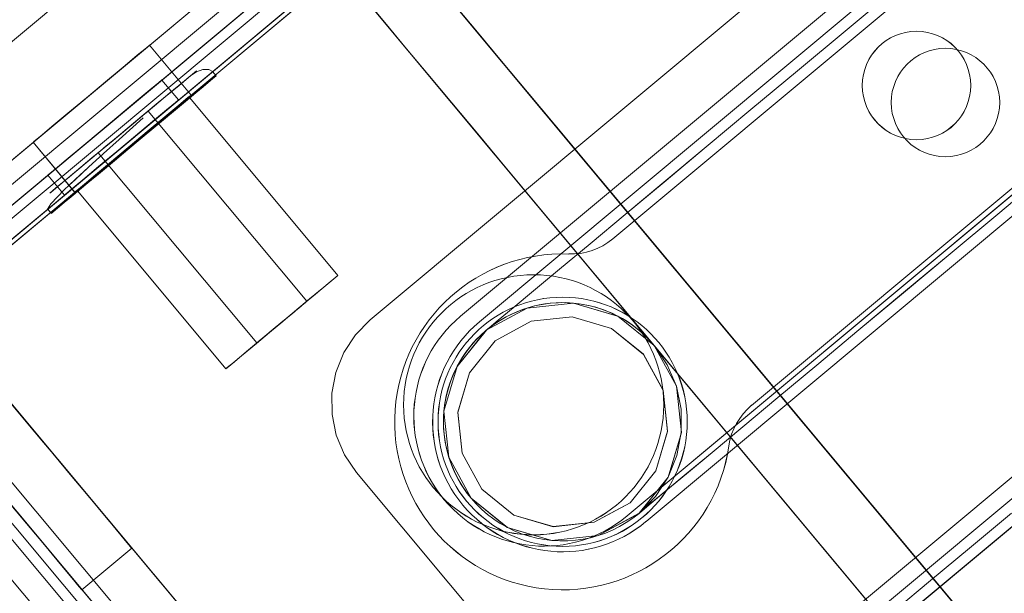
# Model space of a CAD drawing. Header units: millimetres. Extents: x -125266 to 274256, y -711690 to -301689.
# Tile 98 of 256: x -53608 to -53563, y -360729 to -360702. Entities that reach past the tile are written whole.
import ezdxf

# ---------------------------------------------------------------- set-up
doc = ezdxf.new("R2010")
doc.units = ezdxf.units.MM
for name, color, linetype, lineweight in [('AD Wall', 8, 'Continuous', 15), ('ARCH', 7, 'Continuous', 0), ('Equipment', 8, 'Continuous', 0), ('Legend', 5, 'Continuous', 0), ('MEPTEK-TEXT1', 7, 'Continuous', 30)]:
    doc.layers.add(name, color=color, linetype=linetype, lineweight=lineweight)
doc.layers.add('Light Equipment', color=8, linetype='Continuous')
doc.styles.get("Standard").update_dxf_attribs({"font": 'ARIALN.TTF'})
pattern_1 = [(22.867872, (419150.544, -703283.92), (-30.845707, 73.1364), [])]

# ---------------------------------------------------------------- blocks, each defined once
blk = doc.blocks.new('A$Cf0359734')
at = {"layer": 'Equipment', "extrusion": (0, 0, -1), "elevation": -15}
for points in [[(-610.078, 1224.798, -3.802846), (-1131.035, 947.449, 3.802846)], [(-563.585, 1106.137, -3.146449), (-1057.949, 842.946, 3.146449)], [(-286.042, 467.782, -2.242091), (-296.223, 462.362, 2.242091)], [(-282.498, 463.238, -0.9995), (-293.092, 457.598, 0.9995)], [(-283.402, 463.323, -0.9995), (-293.996, 457.683, 0.9995)]]:
    blk.add_lwpolyline(points, format="xyb", close=True, dxfattribs=at)
for points in [[(-591.722, 1158.987, -3.538831), (-1086.084, 895.797), (-1091.774, 906.486), (-1091.58, 906.121), (-1086.084, 895.797), (-1084.559, 898.382), (-1083.015, 900.957), (-1081.46, 903.525), (-1079.888, 906.087), (-1078.303, 908.636), (-1076.702, 911.181)], [(-1077.22, 914.233), (-1087.359, 908.836), (-1091.168, 906.808, 3.626728), (-598.019, 1169.352)], [(-597.218, 1169.311, -3.616317), (-1091.58, 906.121), (-1091.532, 906.208), (-1091.475, 906.293), (-1091.426, 906.38), (-1091.369, 906.465), (-1091.32, 906.552), (-1091.272, 906.639), (-1091.215, 906.724), (-1091.168, 906.808), (-598.022, 1169.351)], [(-597.218, 1169.31, -3.616317), (-1091.582, 906.12, 3.616317), (-597.219, 1169.312)], [(-591.722, 1158.988, -3.538831), (-1086.084, 895.795), (-1084.554, 898.384), (-1083.015, 900.956), (-1081.455, 903.526), (-1079.889, 906.086), (-1078.304, 908.635), (-1076.703, 911.179)], [(-599.158, 1041.719, -0.011713), (-984.646, 836.489), (-990.409, 833.326), (-995.883, 829.759), (-1000.962, 825.886), (-1005.713, 821.665), (-1011.224, 815.871), (-1016.164, 809.592), (-1020.378, 803.047), (-1023.979, 796.101), (-1025.529, 792.694), (-1080.437, 895.526, 3.572618), (-594.649, 1154.151, -3.572618), (-1080.436, 895.526, 3.572618), (-594.65, 1154.151, -3.572618), (-1080.31, 895.593), (-1031.842, 804.552), (-1031.857, 804.516), (-1031.842, 804.552)], [(-546.271, 1063.035, -2.890001), (-1031.776, 804.429), (-1025.527, 792.692)], [(-305.042, 479.498), (-303.684, 476.946), (-302.336, 474.415), (-301.023, 471.948), (-299.76, 469.576), (-298.571, 467.342), (-297.471, 465.278), (-296.482, 463.419), (-295.617, 461.794), (-294.89, 460.428), (-294.312, 459.343), (-293.892, 458.554), (-293.638, 458.077), (-293.554, 457.918), (-293.963, 458.917), (-294.172, 459.974), (-294.168, 461.05), (-293.956, 462.107), (-293.541, 463.103), (-292.944, 463.998), (-292.18, 464.758), (-291.283, 465.358, -1), (-286.114, 455.648), (-288.17, 455.029), (-290.303, 455.246), (-292.194, 456.257), (-293.554, 457.918), (-292.194, 456.257), (-290.301, 455.24), (-288.17, 455.029), (-286.115, 455.648), (-284.454, 457.008), (-283.434, 458.896), (-283.226, 461.032), (-283.845, 463.089), (-283.929, 463.248), (-284.183, 463.725), (-284.603, 464.513), (-285.181, 465.599), (-285.908, 466.965), (-286.773, 468.59), (-287.763, 470.448), (-288.862, 472.513), (-290.051, 474.747), (-291.314, 477.119), (-292.627, 479.586), (-293.975, 482.117), (-295.333, 484.669)]]:
    blk.add_lwpolyline(points, format="xyb", dxfattribs=at)
for points in [[(-288.208, 537.808), (-245.91, 458.357), (-697.898, 217.725)], [(-256.117, 451.869), (-299.289, 532.962), (-300.348, 532.398)], [(-256.117, 451.87), (-299.29, 532.962)], [(-299.29, 532.961), (-300.349, 532.398), (-257.176, 451.305)], [(-300.349, 532.398), (-257.177, 451.306), (-257.543, 451.661), (-258.157, 451.884), (-258.968, 452.003), (-259.847, 452.072)], [(-258.62, 452.438), (-257.561, 453.002), (-298.665, 530.208)], [(-298.665, 530.209), (-257.562, 453.003)], [(-299.724, 529.644), (-258.621, 452.438), (-257.562, 453.001)], [(-299.725, 529.645), (-258.621, 452.439)], [(-285.015, 501.59), (-283.918, 499.531), (-282.743, 497.323), (-281.506, 494.999), (-280.237, 492.617), (-278.952, 490.202), (-277.681, 487.815), (-276.446, 485.496), (-275.271, 483.288), (-274.175, 481.229), (-273.18, 479.36), (-272.303, 477.713), (-271.565, 476.326), (-270.973, 475.214), (-270.544, 474.409), (-270.282, 473.917), (-270.195, 473.753), (-267.548, 475.162), (-270.195, 473.753), (-260.795, 456.097)], [(-306.195, 458.25), (-307.184, 460.109), (-308.283, 462.173), (-309.473, 464.408)], [(-273.539, 486.419), (-259.088, 459.275)], [(-276.187, 485.009), (-261.736, 457.865)], [(-276.952, 476.387), (-278.292, 475.673), (-279.817, 474.862), (-281.474, 473.979), (-283.194, 473.063), (-281.474, 473.979), (-279.817, 474.862), (-278.292, 475.673), (-276.952, 476.387)], [(-267.546, 475.163), (-258.146, 457.506)], [(-267.14, 468.015), (-264.493, 469.424)], [(-267.645, 469.394), (-267.447, 469.418), (-267.2, 469.312), (-266.959, 469.101), (-266.774, 468.818)], [(-267.874, 469.272), (-267.647, 469.393)], [(-266.774, 468.822), (-266.946, 469.145), (-266.937, 469.129), (-266.923, 469.103), (-266.788, 468.849), (-266.546, 468.393), (-266.196, 467.737), (-265.756, 466.911), (-265.263, 465.984), (-264.759, 465.037), (-264.291, 464.158), (-263.885, 463.395), (-263.299, 462.294), (-262.977, 461.691)], [(-287.658, 469.192), (-287.658, 469.192)], [(-262.976, 461.688), (-262.804, 461.366), (-262.827, 461.408), (-262.962, 461.662), (-263.204, 462.117), (-263.554, 462.774), (-263.994, 463.6), (-264.487, 464.526), (-264.991, 465.474), (-265.459, 466.353), (-265.865, 467.115), (-266.451, 468.216), (-266.773, 468.82)], [(-266.683, 467.582), (-265.624, 468.145)], [(-276.547, 462.854), (-267.128, 467.868)], [(-286.039, 467.785), (-286.039, 467.785)], [(-265.482, 466.2), (-264.831, 464.861), (-264.412, 463.997), (-264.009, 463.152), (-263.657, 462.388), (-263.495, 462.033)], [(-275.67, 461.208), (-265.579, 466.58)], [(-296.489, 464.491), (-296.489, 464.491)], [(-264.17, 463.931), (-274.261, 458.559)], [(-261.202, 463.245), (-263.849, 461.836)], [(-282.496, 463.236), (-282.496, 463.236)], [(-283.405, 463.323), (-283.405, 463.323)], [(-262.404, 462.098), (-263.463, 461.534)], [(-296.225, 462.362), (-296.225, 462.362)], [(-263.494, 462.033), (-263.364, 461.749), (-263.028, 460.915), (-262.987, 460.645)], [(-263.964, 461.928), (-273.383, 456.913)], [(-278.701, 461.52), (-278.701, 461.52)], [(-262.988, 460.646), (-263.215, 460.525)], [(-740.196, 297.177), (-697.897, 217.726), (-692.603, 220.544), (-697.897, 217.726), (-245.909, 458.357)], [(-694.774, 226.756), (-694.453, 226.153), (-694.142, 225.57), (-693.858, 225.036), (-693.61, 224.57), (-693.404, 224.183), (-693.252, 223.897), (-693.159, 223.723), (-693.128, 223.664), (-253.501, 457.714)], [(-293.09, 457.596), (-293.09, 457.596)], [(-293.994, 457.686), (-293.994, 457.686)], [(-252.091, 455.066), (-691.718, 221.016), (-691.777, 221.127), (-691.952, 221.455), (-692.233, 221.984), (-692.611, 222.694), (-693.076, 223.567), (-693.603, 224.557), (-694.175, 225.632), (-694.773, 226.755)], [(-687.831, 226.484), (-258.794, 454.897)], [(-280.766, 454.753), (-280.766, 454.753)], [(-683.994, 224.535), (-258.086, 451.283)], [(-257.384, 452.248), (-686.421, 223.835), (-687.454, 223.286), (-688.449, 222.756), (-689.365, 222.268), (-690.164, 221.843), (-690.826, 221.49), (-691.313, 221.231), (-691.615, 221.07), (-691.716, 221.017)], [(-258.65, 452.342), (-684.559, 225.595), (-683.995, 224.536)], [(-258.65, 452.342), (-684.559, 225.595)], [(-257.206, 451.21), (-256.642, 450.151), (-686.437, 221.335), (-256.642, 450.151)], [(-684.558, 225.594), (-683.995, 224.535), (-258.086, 451.283)], [(-271.069, 444.962), (-272.479, 447.609)]]:
    blk.add_lwpolyline(points, dxfattribs=at)
for points in [[(-291.332, 528.779), (-255.144, 460.805)], [(-278.704, 461.521), (-303.894, 508.836)], [(-304.588, 504.729), (-282.498, 463.238)], [(-305.02, 503.93), (-283.402, 463.323)], [(-293.091, 457.597), (-315.181, 499.089)], [(-293.997, 457.685), (-315.615, 498.292)], [(-302.531, 497.125), (-287.66, 469.192)], [(-324.009, 494.389), (-301.92, 452.898)], [(-324.442, 493.59), (-302.823, 452.983)], [(-296.486, 464.49), (-311.357, 492.423)], [(-321.952, 486.785), (-307.081, 458.853)], [(-696.698, 249.523), (-698.107, 252.171), (-274.369, 477.762), (-698.107, 252.171), (-698.135, 252.224), (-698.214, 252.372), (-698.344, 252.615), (-698.519, 252.944), (-698.733, 253.346), (-698.978, 253.806), (-699.243, 254.304), (-699.516, 254.818), (-699.243, 254.304), (-698.978, 253.806), (-698.733, 253.346), (-698.519, 252.944), (-698.344, 252.615), (-698.214, 252.372), (-698.135, 252.224), (-698.107, 252.171)], [(-698.106, 252.17), (-696.697, 249.522), (-272.959, 475.114), (-696.697, 249.522)], [(-272.961, 475.113), (-273.131, 475.023), (-273.628, 474.758), (-274.449, 474.321), (-275.545, 473.737), (-276.884, 473.024), (-278.409, 472.212), (-280.066, 471.33), (-281.787, 470.414), (-280.066, 471.33), (-278.409, 472.212), (-276.884, 473.024), (-275.545, 473.737), (-274.449, 474.321), (-273.628, 474.758), (-273.131, 475.023)], [(-698.105, 252.172), (-697.936, 252.262), (-697.438, 252.527), (-696.617, 252.964), (-695.521, 253.547), (-694.182, 254.26), (-692.657, 255.072), (-691, 255.954), (-689.279, 256.87), (-283.198, 473.062), (-689.279, 256.87), (-691, 255.954), (-692.657, 255.072), (-694.182, 254.26), (-695.521, 253.547), (-696.617, 252.964), (-697.438, 252.527), (-697.936, 252.262)], [(-281.788, 470.414), (-687.87, 254.222)], [(-264.492, 469.425), (-264.401, 469.256), (-264.145, 468.774), (-263.748, 468.027), (-263.251, 467.095), (-262.71, 466.079), (-262.186, 465.094), (-261.732, 464.242), (-261.4, 463.617), (-261.225, 463.289), (-261.4, 463.617), (-261.732, 464.242), (-262.186, 465.094), (-262.71, 466.079), (-263.251, 467.095), (-263.748, 468.027), (-264.145, 468.774), (-264.401, 469.256)], [(-263.247, 460.581), (-263.433, 460.93), (-263.777, 461.576), (-264.251, 462.465), (-264.82, 463.535), (-265.446, 464.71), (-266.077, 465.896), (-266.669, 467.008), (-267.176, 467.961), (-267.565, 468.692), (-267.802, 469.136), (-267.875, 469.274), (-267.873, 469.269), (-267.771, 469.078), (-267.503, 468.575), (-267.092, 467.802), (-266.565, 466.812), (-265.962, 465.679), (-265.33, 464.493), (-264.71, 463.328), (-264.155, 462.285), (-263.704, 461.438), (-263.388, 460.845), (-263.23, 460.549), (-263.216, 460.522)], [(-287.659, 469.191), (-287.519, 468.953), (-287.361, 468.732), (-287.178, 468.53), (-286.98, 468.336), (-286.766, 468.165), (-286.537, 468.015), (-286.292, 467.887), (-286.04, 467.783), (-286.292, 467.887), (-286.537, 468.015), (-286.766, 468.165), (-286.98, 468.336), (-287.178, 468.53), (-287.361, 468.732), (-287.519, 468.953)], [(-265.624, 468.146), (-265.536, 467.981), (-265.285, 467.51), (-264.893, 466.774), (-264.409, 465.864), (-263.882, 464.874), (-263.366, 463.905), (-262.923, 463.074), (-262.599, 462.465), (-262.427, 462.142), (-262.599, 462.465), (-262.923, 463.074), (-263.366, 463.905), (-263.882, 464.874), (-264.409, 465.864), (-264.893, 466.774), (-265.285, 467.51), (-265.536, 467.981)], [(-267.14, 468.015), (-267.05, 467.846), (-266.793, 467.364), (-266.396, 466.617), (-265.9, 465.686), (-265.359, 464.669), (-264.834, 463.684), (-264.381, 462.832), (-264.048, 462.207), (-263.873, 461.879), (-264.048, 462.207), (-264.381, 462.832), (-264.834, 463.684), (-265.359, 464.669), (-265.9, 465.686), (-266.396, 466.617), (-266.793, 467.364), (-267.05, 467.846)], [(-266.683, 467.582), (-266.596, 467.417), (-266.345, 466.946), (-265.953, 466.21), (-265.468, 465.3), (-264.941, 464.31), (-264.425, 463.341), (-263.983, 462.51), (-263.659, 461.901), (-263.487, 461.578), (-263.659, 461.901), (-263.983, 462.51), (-264.425, 463.341), (-264.941, 464.31), (-265.468, 465.3), (-265.953, 466.21), (-266.345, 466.946), (-266.596, 467.417)], [(-264.111, 462.204), (-263.973, 461.944), (-264.004, 462.003), (-264.204, 462.379), (-264.548, 463.024), (-264.999, 463.872), (-265.512, 464.835), (-266.028, 465.804), (-266.49, 466.672), (-266.851, 467.35), (-267.071, 467.763), (-267.125, 467.863), (-267.006, 467.641), (-266.733, 467.127), (-266.327, 466.365), (-265.839, 465.449), (-265.318, 464.47), (-264.822, 463.538), (-264.405, 462.754)], [(-264.398, 464.359), (-264.237, 464.057), (-264.17, 463.93), (-264.212, 464.009), (-264.356, 464.279), (-264.578, 464.698), (-264.846, 465.201), (-265.117, 465.709), (-265.353, 466.154), (-265.489, 466.408), (-265.514, 466.455), (-265.579, 466.577), (-265.537, 466.498), (-265.393, 466.228), (-265.173, 465.815), (-264.905, 465.312), (-264.632, 464.798)], [(-293.553, 457.919), (-294.172, 459.974), (-293.961, 462.105), (-292.944, 463.998), (-291.283, 465.358), (-289.227, 465.977), (-287.094, 465.76), (-285.203, 464.749), (-283.843, 463.088), (-284.583, 463.992), (-285.203, 464.749), (-287.094, 465.76), (-289.206, 465.975), (-289.227, 465.977), (-291.283, 465.358), (-291.317, 465.333), (-292.944, 463.998), (-293.961, 462.105), (-294.17, 459.996), (-294.172, 459.974)], [(-284.407, 462.788), (-283.862, 460.972), (-284.052, 459.083), (-284.943, 457.413), (-286.418, 456.214), (-288.231, 455.663), (-290.12, 455.853), (-291.787, 456.752), (-292.35, 457.438), (-292.989, 458.219), (-293.535, 460.035), (-293.35, 461.92), (-292.453, 463.594), (-290.984, 464.79), (-289.166, 465.344), (-287.282, 465.151), (-285.609, 464.254)], [(-292.99, 458.218), (-293.536, 460.034), (-293.345, 461.923), (-292.449, 463.596), (-290.98, 464.793), (-289.167, 465.343), (-287.278, 465.153), (-285.61, 464.254), (-284.408, 462.787), (-283.863, 460.971), (-284.048, 459.086), (-284.944, 457.413), (-286.414, 456.216), (-288.227, 455.665), (-290.115, 455.856), (-291.788, 456.752)], [(-296.224, 462.363), (-296.169, 462.63), (-296.138, 462.905), (-296.135, 463.179), (-296.158, 463.452), (-296.208, 463.724), (-296.273, 463.988), (-296.369, 464.243), (-296.488, 464.493), (-296.369, 464.243), (-296.273, 463.988), (-296.208, 463.724), (-296.158, 463.452), (-296.135, 463.179), (-296.138, 462.905), (-296.169, 462.63)], [(-273.393, 456.929), (-273.531, 457.189), (-273.827, 457.745), (-274.244, 458.528), (-274.74, 459.46), (-275.258, 460.434), (-275.749, 461.355), (-276.152, 462.112), (-276.428, 462.631), (-276.544, 462.848), (-276.547, 462.854), (-276.49, 462.748), (-276.27, 462.335), (-275.91, 461.657), (-275.447, 460.789), (-274.932, 459.82), (-274.421, 458.862), (-273.968, 458.009), (-273.624, 457.363), (-273.424, 456.987), (-273.384, 456.913)], [(-274.326, 458.683), (-274.487, 458.984), (-274.723, 459.429), (-274.994, 459.937), (-275.262, 460.44), (-275.484, 460.859), (-275.628, 461.129), (-275.67, 461.208), (-275.606, 461.086), (-275.442, 460.779), (-275.208, 460.34), (-274.935, 459.826), (-274.667, 459.323), (-274.447, 458.91), (-274.303, 458.64), (-274.261, 458.561)], [(-280.768, 454.753), (-279.95, 455.297), (-279.259, 455.991), (-278.714, 456.804), (-278.335, 457.713), (-278.144, 458.67), (-278.137, 459.653), (-278.328, 460.611), (-278.703, 461.519), (-278.328, 460.611), (-278.137, 459.653), (-278.144, 458.67), (-278.335, 457.713), (-278.714, 456.804), (-279.259, 455.991), (-279.95, 455.297)], [(-676.784, 243.922), (-280.767, 454.755)], [(-268.066, 449.961), (-269.257, 449.327), (-270.358, 448.74), (-271.29, 448.244), (-271.983, 447.875), (-272.386, 447.661), (-272.47, 447.616), (-272.227, 447.745), (-271.671, 448.041), (-270.85, 448.478), (-269.823, 449.025), (-268.669, 449.639), (-267.462, 450.282), (-266.308, 450.896), (-265.281, 451.443), (-264.46, 451.88), (-263.904, 452.176), (-263.661, 452.306), (-263.746, 452.261), (-264.148, 452.046), (-264.841, 451.677), (-265.773, 451.181), (-266.874, 450.595)], [(-687.001, 222.394), (-257.206, 451.21)], [(-271.069, 444.962), (-270.905, 445.05), (-270.429, 445.303), (-269.666, 445.709), (-268.687, 446.231), (-267.554, 446.834), (-266.352, 447.474), (-265.177, 448.099), (-264.107, 448.669), (-263.234, 449.134), (-262.609, 449.466), (-262.281, 449.641), (-262.609, 449.466), (-263.234, 449.134), (-264.107, 448.669), (-265.177, 448.099), (-266.352, 447.474), (-267.554, 446.834), (-268.687, 446.231), (-269.666, 445.709), (-270.429, 445.303), (-270.905, 445.05)]]:
    blk.add_lwpolyline(points, close=True, dxfattribs=at)
at = {"layer": 'Equipment', "extrusion": (0, 0, -1)}
for centre, radius in [((-297.976, 481.03, -15), 2.502), ((-297.976, 481.03, -15), 2.502), ((-299.509, 480.806, -15), 2.502), ((-299.509, 480.806, -15), 2.502), ((-287.163, 460.727, -15), 6.002), ((-287.163, 460.727, -15), 6.002), ((-288.698, 460.503, -15), 5.75), ((-288.696, 460.503, -15), 5.749)]:
    blk.add_circle(centre, radius, dxfattribs=at)
for centre, radius, start, end in [((-625.132, 625.132, -15), 625.132, 145.142558, 90.917696), ((-624.647, 624.948, -15), 545.055, 148.86045, 87.1998), ((-624.649, 624.946, -15), 545.055, 148.86045, 87.1998), ((-624.649, 624.946, -15), 545.055, 148.86045, 87.1998), ((-624.649, 624.946, -15), 545.055, 148.86045, 87.1998), ((-624.648, 624.948, -15), 535.053, 147.01591, 89.04434), ((-624.648, 624.948, -15), 535.053, 147.01591, 89.04434), ((-288.699, 460.503, -15), 5.5, 208.0301, 28.0301)]:
    blk.add_arc(centre, radius, start, end, dxfattribs=at)
blk = doc.blocks.new('ARCH')
at = {"layer": 'AD Wall', "lineweight": 0}
h = blk.add_hatch(dxfattribs=at)
h.set_pattern_fill('ANSI31', color=256, scale=25, angle=-22.1321)
h.set_pattern_definition(pattern_1)
edge = h.paths.add_edge_path()
edge.add_arc((-53209.777, -360694.998), 761.132, 66.950176, 372.725314)
edge.add_line((-52467.341, -360527.338), (-52564.885, -360549.366))
edge.add_arc((-53209.777, -360694.998), 661.132, -293.049824, 12.725314, ccw=False)
edge.add_line((-52950.923, -360086.648), (-52911.77, -359994.631))
h = blk.add_hatch(dxfattribs=at)
h.set_pattern_fill('ANSI31', color=256, scale=25, angle=-22.1321)
h.set_pattern_definition(pattern_1)
edge = h.paths.add_edge_path()
edge.add_arc((-53209.777, -360694.998), 761.132, 66.950176, 372.725314)
edge.add_line((-52467.341, -360527.338), (-52564.885, -360549.366))
edge.add_arc((-53209.777, -360694.998), 661.132, -293.049824, 12.725314, ccw=False)
edge.add_line((-52950.923, -360086.648), (-52911.77, -359994.631))
at = {"layer": 'Legend'}
h = blk.add_hatch(dxfattribs=at)
h.set_pattern_fill('STARS', color=8, scale=10)
h.set_pattern_definition([(0, (0, 0), (0, 54.9926), [31.75, -31.75]), (60, (0, 0), (-47.624989, 27.4963), [31.75, -31.75]), (120, (15.875, 27.496), (-47.624989, -27.4963), [31.75, -31.75])])
edge = h.paths.add_edge_path()
edge.add_arc((-51817.979, -363404.309), 5191.63, 61.936933, 83.981486, ccw=False)
edge.add_arc((-50530.279, -361455.371), 2874.426, 46.910911, 66.315287, ccw=False)
edge.add_arc((-45770.4, -356341.816), 4111.638, 227.149807, 245.105568)
edge.add_arc((-47880.956, -360748.276), 776.117, 2.362346, 60.704003, ccw=False)
edge.add_line((-47105.498, -360716.285), (-47005.58, -360716.252))
edge.add_arc((-47880.491, -360747.808), 875.48, 2.065638, 60.978744)
edge.add_arc((-45770.4, -356341.816), 4011.638, 227.152741, 245.157892, ccw=False)
edge.add_arc((-50530.279, -361455.371), 2974.426, 46.914986, 66.241375)
edge.add_arc((-51817.979, -363404.309), 5291.63, 61.978166, 84.003452)
edge.add_arc((-52071.811, -370582.53), 12467.019, 86.2902578, 98.8797997)
edge.add_line((-53996.246, -358264.937), (-53996.246, -358366.16))
edge.add_arc((-52071.811, -370582.53), 12367.019, 86.2995301, 98.9521896, ccw=False)
h = blk.add_hatch(dxfattribs=at)
h.set_pattern_fill('STARS', color=8, scale=10)
h.set_pattern_definition([(0, (0, 0), (0, 54.9926), [31.75, -31.75]), (60, (0, 0), (-47.624989, 27.4963), [31.75, -31.75]), (120, (15.875, 27.496), (-47.624989, -27.4963), [31.75, -31.75])])
h.paths.add_polyline_path([(-51273.638, -358241.295, -0.096485), (-49375.612, -358823.058, -0.08487), (-48566.659, -359356.199, 0.078507), (-47501.185, -360071.421, -0.271382), (-47105.488, -360746.313), (-47005.488, -360746.284, 0.272593), (-47455.766, -359982.253, -0.078724), (-48498.5, -359283.025, 0.084528), (-49331.929, -358733.025, 0.0964), (-51265.17, -358141.634, 0.054377), (-53966.246, -358260.287), (-53966.246, -358361.472, -0.054648)])
at = {"layer": 'AD Wall', "lineweight": 0, "extrusion": (0, 0, -1)}
for radius in [761.132, 761.132, 661.132, 661.132]:
    blk.add_arc((53209.777, -360694.998, -5.049), radius, 167.274686, 113.049824, dxfattribs=at)
at = {"layer": 'Light Equipment', "lineweight": 0, "extrusion": (0, 0, -1), "elevation": -5.049}
for points in [[(52997.285, -360133.855, -3.802846), (52619.203, -360587.036, 3.802846)], [(53085.056, -360226.257, -3.146449), (52726.274, -360656.304, 3.146449)], [(53582.645, -360713.014, -2.242091), (53575.257, -360721.87, 2.242091)], [(53587.641, -360715.887, -0.9995), (53579.952, -360725.103, 0.9995)], [(53586.771, -360716.149, -0.9995), (53579.083, -360725.365, 0.9995)]]:
    blk.add_lwpolyline(points, format="xyb", close=True, dxfattribs=at)
for points in [[(52681.566, -360597.53), (52674.208, -360606.349), (52671.443, -360609.663, 3.626728), (53029.343, -360180.672)], [(53030.101, -360180.409, -3.616317), (52671.32, -360610.454), (52671.332, -360610.355), (52671.353, -360610.255), (52671.365, -360610.156), (52671.386, -360610.056), (52671.399, -360609.957), (52671.411, -360609.858), (52671.432, -360609.758), (52671.443, -360609.663), (53029.342, -360180.674)], [(53030.101, -360180.41, -3.616317), (52671.318, -360610.456, 3.616317), (53030.101, -360180.408)], [(53039.081, -360187.901, -3.538831), (52680.301, -360617.948), (52680.744, -360614.974), (52681.2, -360612.012), (52681.677, -360609.043), (52682.163, -360606.082), (52682.671, -360603.124), (52683.196, -360600.164)], [(53039.082, -360187.901, -3.538831), (52680.301, -360617.947), (52671.003, -360610.189), (52671.321, -360610.454), (52680.301, -360617.947), (52680.74, -360614.977), (52681.2, -360612.01), (52681.673, -360609.046), (52682.163, -360606.081), (52682.671, -360603.122), (52683.196, -360600.162)], [(53076.373, -360299.33, -0.011713), (52796.609, -360634.668), (52792.462, -360639.77), (52788.735, -360645.136), (52785.489, -360650.637), (52782.678, -360656.337), (52779.757, -360663.781), (52777.546, -360671.458), (52776.108, -360679.109), (52775.39, -360686.899), (52775.238, -360690.639), (52685.634, -360616.071, 3.572618), (53038.192, -360193.484, -3.572618), (52685.634, -360616.07, 3.572618), (53038.191, -360193.484, -3.572618), (52685.726, -360615.961), (52764.922, -360682.033), (52764.921, -360682.072), (52764.922, -360682.033)], [(53117.333, -360259.66, -2.890001), (52765.029, -360682.122), (52775.24, -360690.64)], [(53560.632, -360709.319), (53562.852, -360711.171), (53565.053, -360713.008), (53567.199, -360714.798), (53569.262, -360716.52), (53571.206, -360718.141), (53573.002, -360719.64), (53574.619, -360720.988), (53576.032, -360722.168), (53577.221, -360723.159), (53578.165, -360723.947), (53578.851, -360724.519), (53579.266, -360724.865), (53579.404, -360724.98), (53578.648, -360724.21), (53578.056, -360723.309), (53577.655, -360722.311), (53577.453, -360721.252), (53577.462, -360720.173), (53577.678, -360719.119), (53578.099, -360718.127), (53578.704, -360717.234, -1), (53587.151, -360724.281), (53585.48, -360725.628), (53583.422, -360726.232), (53581.289, -360726.007), (53579.403, -360724.981), (53581.289, -360726.007), (53583.426, -360726.236), (53585.479, -360725.629), (53587.15, -360724.281), (53588.176, -360722.396), (53588.409, -360720.262), (53587.798, -360718.205), (53586.449, -360716.533), (53586.311, -360716.418), (53585.896, -360716.072), (53585.21, -360715.499), (53584.266, -360714.712), (53583.078, -360713.72), (53581.664, -360712.541), (53580.047, -360711.192), (53578.251, -360709.694), (53576.308, -360708.072), (53574.245, -360706.351), (53572.098, -360704.56), (53569.897, -360702.724), (53567.677, -360700.872)]]:
    blk.add_lwpolyline(points, format="xyb", dxfattribs=at)
for points in [[(53554.257, -360648.964), (53623.372, -360706.625), (53295.343, -361099.81)], [(53616.361, -360716.48), (53545.819, -360657.627), (53545.05, -360658.549)], [(53616.36, -360716.479), (53545.818, -360657.627)], [(53545.818, -360657.628), (53545.05, -360658.549), (53615.592, -360717.401)], [(53545.049, -360658.549), (53615.592, -360717.401), (53615.119, -360717.21), (53614.465, -360717.235), (53613.669, -360717.43), (53612.829, -360717.697)], [(53547.434, -360659.942), (53614.596, -360715.974)], [(53613.828, -360716.896), (53614.596, -360715.975), (53547.434, -360659.943)], [(53546.666, -360660.864), (53613.828, -360716.896), (53614.596, -360715.975)], [(53546.665, -360660.864), (53613.827, -360716.896)], [(53570.86, -360681.309), (53572.652, -360682.804), (53574.572, -360684.406), (53576.594, -360686.093), (53578.666, -360687.822), (53580.767, -360689.574), (53582.844, -360691.307), (53584.861, -360692.99), (53586.781, -360694.592), (53588.573, -360696.087), (53590.199, -360697.443), (53591.631, -360698.638), (53592.838, -360699.645), (53593.805, -360700.452), (53594.505, -360701.036), (53594.933, -360701.393), (53595.076, -360701.512), (53596.997, -360699.21), (53595.076, -360701.512), (53610.435, -360714.326)], [(53587.206, -360691.039), (53610.818, -360710.739)], [(53585.284, -360693.343), (53608.896, -360713.043)], [(53587.824, -360701.619), (53586.852, -360702.784), (53585.745, -360704.11), (53584.543, -360705.552), (53583.294, -360707.049), (53584.543, -360705.552), (53585.745, -360704.11), (53586.852, -360702.784), (53587.824, -360701.619)], [(53596.998, -360699.209), (53612.357, -360712.023)], [(53600.067, -360705.677), (53601.988, -360703.374)], [(53567.569, -360729.435), (53565.952, -360728.087), (53564.156, -360726.588), (53562.213, -360724.967)], [(53606.308, -360709.968), (53606.589, -360710.203), (53606.552, -360710.172), (53606.331, -360709.987), (53605.935, -360709.657), (53605.364, -360709.181), (53604.645, -360708.581), (53603.839, -360707.909), (53603.015, -360707.221), (53602.25, -360706.583), (53601.587, -360706.03), (53600.629, -360705.231), (53600.104, -360704.793)], [(53600.102, -360704.791), (53599.821, -360704.557), (53599.835, -360704.568), (53599.858, -360704.587), (53600.079, -360704.772), (53600.475, -360705.102), (53601.046, -360705.579), (53601.765, -360706.178), (53602.571, -360706.851), (53603.395, -360707.538), (53604.16, -360708.176), (53604.823, -360708.729), (53605.781, -360709.529), (53606.306, -360709.967)], [(53599.08, -360704.589), (53599.254, -360704.493), (53599.523, -360704.498), (53599.826, -360704.603), (53600.103, -360704.795)], [(53598.913, -360704.789), (53599.078, -360704.591)], [(53600.654, -360705.906), (53601.422, -360704.985)], [(53593.298, -360714.001), (53600.133, -360705.808)], [(53226.23, -361042.148), (53295.344, -361099.809), (53299.187, -361095.204), (53295.344, -361099.809), (53623.373, -360706.624)], [(53594.73, -360715.196), (53602.054, -360706.418)], [(53602.287, -360706.734), (53603.394, -360707.728), (53604.108, -360708.37), (53604.8, -360709.002), (53605.414, -360709.577), (53605.698, -360709.845)], [(53607.365, -360707.858), (53605.444, -360710.16)], [(53604.357, -360708.341), (53597.034, -360717.119)], [(53606.684, -360709.374), (53605.915, -360710.295)], [(53605.698, -360709.844), (53605.926, -360710.058), (53606.551, -360710.704), (53606.691, -360710.939)], [(53294.835, -361090.267), (53295.36, -361090.705), (53295.867, -361091.128), (53296.332, -361091.516), (53296.737, -361091.854), (53297.073, -361092.135), (53297.322, -361092.342), (53297.474, -361092.469), (53297.525, -361092.511), (53616.581, -360710.08)], [(53605.302, -360710.119), (53598.467, -360718.312)], [(53606.69, -360710.938), (53606.524, -360711.136)], [(53618.886, -360712.002), (53299.829, -361094.433), (53299.732, -361094.353), (53299.447, -361094.115), (53298.986, -361093.73), (53298.369, -361093.215), (53297.609, -361092.581), (53296.748, -361091.863), (53295.813, -361091.083), (53294.837, -361090.268)], [(53580.617, -360712.316), (53580.617, -360712.316)], [(53582.648, -360713.01), (53582.648, -360713.01)], [(53301.369, -361087.904), (53612.741, -360714.684)], [(53591.805, -360716.049), (53591.805, -360716.049)], [(53587.643, -360715.889), (53587.643, -360715.889)], [(53586.768, -360716.151), (53586.768, -360716.151)], [(53615.045, -360716.606), (53303.673, -361089.826), (53302.924, -361090.724), (53302.201, -361091.59), (53301.536, -361092.387), (53300.956, -361093.082), (53300.476, -361093.658), (53300.123, -361094.082), (53299.904, -361094.344), (53299.831, -361094.432)], [(53613.837, -360716.996), (53304.735, -361087.494), (53305.656, -361088.263)], [(53613.837, -360716.996), (53304.735, -361087.494)], [(53615.601, -360717.501), (53616.522, -360718.269), (53304.6, -361092.148), (53616.522, -360718.269)], [(53305.657, -361088.263), (53614.758, -360717.765)], [(53304.736, -361087.495), (53305.657, -361088.263), (53614.758, -360717.765)], [(53574.209, -360719.998), (53574.209, -360719.998)], [(53575.255, -360721.871), (53575.255, -360721.871)], [(53592.442, -360723.095), (53592.442, -360723.095)], [(53579.954, -360725.104), (53579.954, -360725.104)], [(53579.083, -360725.362), (53579.083, -360725.362)], [(53605.113, -360728.511), (53602.81, -360726.59)]]:
    blk.add_lwpolyline(points, dxfattribs=at)
for points in [[(53554.765, -360658.505), (53613.895, -360707.836)], [(53591.802, -360716.048), (53550.642, -360681.71)], [(53551.547, -360685.776), (53587.64, -360715.888)], [(53551.447, -360686.679), (53586.771, -360716.149)], [(53556.317, -360692.045), (53580.616, -360712.317)], [(53579.953, -360725.104), (53543.86, -360694.991)], [(53579.081, -360725.364), (53543.757, -360695.893)], [(53284.476, -361069.902), (53282.173, -361067.981), (53589.699, -360699.371), (53282.173, -361067.981), (53282.127, -361067.943), (53281.998, -361067.835), (53281.786, -361067.658), (53281.501, -361067.42), (53281.151, -361067.128), (53280.75, -361066.794), (53280.317, -361066.433), (53279.87, -361066.06), (53280.317, -361066.433), (53280.75, -361066.794), (53281.151, -361067.128), (53281.501, -361067.42), (53281.786, -361067.658), (53281.998, -361067.835), (53282.127, -361067.943), (53282.173, -361067.981)], [(53574.211, -360719.998), (53549.913, -360699.726)], [(53282.174, -361067.982), (53284.477, -361069.903), (53592.003, -360701.293), (53284.477, -361069.903)], [(53592.001, -360701.295), (53591.878, -360701.442), (53591.517, -360701.875), (53590.921, -360702.589), (53590.126, -360703.542), (53589.154, -360704.708), (53588.047, -360706.034), (53586.845, -360707.475), (53585.596, -360708.972), (53586.845, -360707.475), (53588.047, -360706.034), (53589.154, -360704.708), (53590.126, -360703.542), (53590.921, -360702.589), (53591.517, -360701.875), (53591.878, -360701.442)], [(53537.452, -360702.671), (53573.545, -360732.783)], [(53601.989, -360703.373), (53602.137, -360703.496), (53602.556, -360703.845), (53603.205, -360704.387), (53604.016, -360705.063), (53604.9, -360705.801), (53605.757, -360706.516), (53606.498, -360707.134), (53607.041, -360707.588), (53607.327, -360707.826), (53607.041, -360707.588), (53606.498, -360707.134), (53605.757, -360706.516), (53604.9, -360705.801), (53604.016, -360705.063), (53603.205, -360704.387), (53602.556, -360703.845), (53602.137, -360703.496)], [(53537.352, -360703.574), (53572.676, -360733.044)], [(53606.474, -360711.097), (53606.17, -360710.843), (53605.608, -360710.374), (53604.834, -360709.729), (53603.904, -360708.953), (53602.882, -360708.1), (53601.85, -360707.239), (53600.883, -360706.432), (53600.054, -360705.74), (53599.418, -360705.21), (53599.031, -360704.887), (53598.912, -360704.788), (53598.916, -360704.791), (53599.082, -360704.93), (53599.52, -360705.295), (53600.192, -360705.856), (53601.053, -360706.574), (53602.039, -360707.396), (53603.07, -360708.257), (53604.084, -360709.102), (53604.991, -360709.859), (53605.728, -360710.474), (53606.244, -360710.904), (53606.502, -360711.12), (53606.525, -360711.139)], [(53601.423, -360704.984), (53601.566, -360705.103), (53601.975, -360705.445), (53602.616, -360705.98), (53603.408, -360706.64), (53604.269, -360707.359), (53605.112, -360708.062), (53605.835, -360708.665), (53606.364, -360709.107), (53606.645, -360709.342), (53606.364, -360709.107), (53605.835, -360708.665), (53605.112, -360708.062), (53604.269, -360707.359), (53603.408, -360706.64), (53602.616, -360705.98), (53601.975, -360705.445), (53601.566, -360705.103)], [(53600.067, -360705.677), (53600.215, -360705.799), (53600.634, -360706.149), (53601.283, -360706.691), (53602.094, -360707.367), (53602.978, -360708.105), (53603.835, -360708.82), (53604.576, -360709.438), (53605.119, -360709.892), (53605.405, -360710.13), (53605.119, -360709.892), (53604.576, -360709.438), (53603.835, -360708.82), (53602.978, -360708.105), (53602.094, -360707.367), (53601.283, -360706.691), (53600.634, -360706.149), (53600.215, -360705.799)], [(53600.654, -360705.906), (53600.797, -360706.025), (53601.207, -360706.367), (53601.847, -360706.901), (53602.639, -360707.562), (53603.5, -360708.28), (53604.343, -360708.984), (53605.066, -360709.587), (53605.596, -360710.029), (53605.877, -360710.263), (53605.596, -360710.029), (53605.066, -360709.587), (53604.343, -360708.984), (53603.5, -360708.28), (53602.639, -360707.562), (53601.847, -360706.901), (53601.207, -360706.367), (53600.797, -360706.025)], [(53605.062, -360709.919), (53605.288, -360710.107), (53605.237, -360710.065), (53604.91, -360709.792), (53604.348, -360709.323), (53603.611, -360708.708), (53602.773, -360708.009), (53601.93, -360707.306), (53601.175, -360706.676), (53600.585, -360706.184), (53600.226, -360705.884), (53600.139, -360705.811), (53600.332, -360705.973), (53600.779, -360706.345), (53601.442, -360706.899), (53602.239, -360707.563), (53603.091, -360708.274), (53603.901, -360708.95), (53604.583, -360709.519)], [(53603.985, -360708.03), (53604.247, -360708.249), (53604.358, -360708.341), (53604.289, -360708.284), (53604.054, -360708.088), (53603.69, -360707.784), (53603.253, -360707.419), (53602.81, -360707.05), (53602.424, -360706.728), (53602.202, -360706.543), (53602.161, -360706.509), (53602.055, -360706.42), (53602.124, -360706.478), (53602.359, -360706.674), (53602.718, -360706.974), (53603.156, -360707.339), (53603.603, -360707.711)], [(53282.174, -361067.979), (53282.297, -361067.832), (53282.659, -361067.399), (53283.254, -361066.685), (53284.05, -361065.732), (53285.022, -361064.567), (53286.128, -361063.24), (53287.331, -361061.799), (53288.58, -361060.302), (53583.291, -360707.051), (53288.58, -361060.302), (53287.331, -361061.799), (53286.128, -361063.24), (53285.022, -361064.567), (53284.05, -361065.732), (53283.254, -361066.685), (53282.659, -361067.399), (53282.297, -361067.832)], [(53542.223, -360708.939), (53566.521, -360729.211)], [(53585.595, -360708.973), (53290.883, -361062.224)], [(53580.617, -360712.318), (53580.836, -360712.485), (53581.067, -360712.631), (53581.311, -360712.749), (53581.568, -360712.854), (53581.831, -360712.932), (53582.099, -360712.984), (53582.374, -360713.011), (53582.647, -360713.012), (53582.374, -360713.011), (53582.099, -360712.984), (53581.831, -360712.932), (53581.568, -360712.854), (53581.311, -360712.749), (53581.067, -360712.631), (53580.836, -360712.485)], [(53598.452, -360718.301), (53598.226, -360718.113), (53597.743, -360717.709), (53597.061, -360717.141), (53596.25, -360716.465), (53595.403, -360715.758), (53594.602, -360715.089), (53593.943, -360714.54), (53593.492, -360714.163), (53593.303, -360714.005), (53593.298, -360714.002), (53593.39, -360714.078), (53593.75, -360714.378), (53594.339, -360714.87), (53595.094, -360715.5), (53595.937, -360716.203), (53596.771, -360716.899), (53597.512, -360717.517), (53598.074, -360717.986), (53598.401, -360718.259), (53598.466, -360718.313)], [(53596.927, -360717.029), (53596.664, -360716.81), (53596.277, -360716.487), (53595.835, -360716.118), (53595.398, -360715.753), (53595.034, -360715.45), (53594.799, -360715.254), (53594.73, -360715.196), (53594.836, -360715.284), (53595.103, -360715.507), (53595.485, -360715.826), (53595.932, -360716.199), (53596.369, -360716.564), (53596.729, -360716.863), (53596.963, -360717.059), (53597.033, -360717.117)], [(53579.404, -360724.98), (53578.056, -360723.309), (53577.449, -360721.256), (53577.678, -360719.119), (53578.704, -360717.233), (53580.375, -360715.886), (53582.433, -360715.283), (53584.565, -360715.507), (53586.451, -360716.534), (53585.425, -360715.975), (53584.565, -360715.507), (53582.433, -360715.283), (53580.396, -360715.88), (53580.375, -360715.886), (53578.704, -360717.233), (53578.682, -360717.269), (53577.678, -360719.119), (53577.449, -360721.256), (53578.05, -360723.288), (53578.056, -360723.309)], [(53592.44, -360723.096), (53592.993, -360722.283), (53593.371, -360721.381), (53593.57, -360720.422), (53593.579, -360719.437), (53593.394, -360718.479), (53593.031, -360717.566), (53592.493, -360716.75), (53591.804, -360716.05), (53592.493, -360716.75), (53593.031, -360717.566), (53593.394, -360718.479), (53593.579, -360719.437), (53593.57, -360720.422), (53593.371, -360721.381), (53592.993, -360722.283)], [(53579.812, -360724.49), (53578.623, -360723.014), (53578.088, -360721.193), (53578.288, -360719.305), (53579.198, -360717.643), (53580.67, -360716.45), (53582.491, -360715.915), (53584.375, -360716.119), (53586.041, -360717.025), (53587.23, -360718.502), (53587.769, -360720.318), (53587.569, -360722.205), (53586.659, -360723.868), (53585.187, -360725.061), (53583.366, -360725.596), (53581.478, -360725.396)], [(53586.042, -360717.024), (53587.231, -360718.501), (53587.766, -360720.322), (53587.57, -360722.205), (53586.656, -360723.871), (53585.184, -360725.065), (53583.363, -360725.6), (53581.479, -360725.395), (53580.7, -360724.972), (53579.813, -360724.49), (53578.624, -360723.013), (53578.085, -360721.196), (53578.285, -360719.309), (53579.195, -360717.647), (53580.671, -360716.449), (53582.488, -360715.919), (53584.376, -360716.118)], [(53303.679, -361091.379), (53615.6, -360717.501)], [(53606.012, -360722.749), (53605.147, -360723.786), (53604.348, -360724.744), (53603.672, -360725.554), (53603.168, -360726.157), (53602.876, -360726.507), (53602.815, -360726.581), (53602.992, -360726.369), (53603.395, -360725.886), (53603.991, -360725.172), (53604.736, -360724.278), (53605.574, -360723.274), (53606.45, -360722.224), (53607.287, -360721.22), (53608.033, -360720.327), (53608.628, -360719.613), (53609.032, -360719.129), (53609.208, -360718.918), (53609.147, -360718.991), (53608.855, -360719.341), (53608.352, -360719.945), (53607.675, -360720.755), (53606.876, -360721.713)], [(53575.256, -360721.869), (53575.206, -360721.601), (53575.131, -360721.335), (53575.031, -360721.08), (53574.907, -360720.836), (53574.758, -360720.602), (53574.597, -360720.383), (53574.413, -360720.182), (53574.209, -360719.996), (53574.413, -360720.182), (53574.597, -360720.383), (53574.758, -360720.602), (53574.907, -360720.836), (53575.031, -360721.08), (53575.131, -360721.335), (53575.206, -360721.601)], [(53605.113, -360728.511), (53605.232, -360728.368), (53605.577, -360727.954), (53606.131, -360727.291), (53606.842, -360726.439), (53607.664, -360725.453), (53608.536, -360724.408), (53609.389, -360723.385), (53610.165, -360722.455), (53610.799, -360721.695), (53611.253, -360721.152), (53611.491, -360720.866), (53611.253, -360721.152), (53610.799, -360721.695), (53610.165, -360722.455), (53609.389, -360723.385), (53608.536, -360724.408), (53607.664, -360725.453), (53606.842, -360726.439), (53606.131, -360727.291), (53605.577, -360727.954), (53605.232, -360728.368)], [(53305.032, -361067.589), (53592.44, -360723.093)]]:
    blk.add_lwpolyline(points, close=True, dxfattribs=at)
at = {"layer": 'Light Equipment', "lineweight": 0, "extrusion": (0, 0, -1)}
for centre, radius in [((53566.6, -360705.238, -5.049), 2.502), ((53566.6, -360705.238, -5.049), 2.502), ((53565.264, -360706.023, -5.049), 2.502), ((53565.264, -360706.023, -5.049), 2.502), ((53584.265, -360719.971, -5.049), 6.002), ((53584.265, -360719.971, -5.049), 6.002), ((53582.927, -360720.757, -5.049), 5.75), ((53582.929, -360720.756, -5.049), 5.749)]:
    blk.add_circle(centre, radius, dxfattribs=at)
for centre, radius, start, end in [((53209.26, -360695.008, -5.049), 625.132, 167.274686, 113.049824), ((53209.779, -360694.995, -5.049), 545.055, 170.99258, 109.33193), ((53209.777, -360694.998, -5.049), 545.055, 170.99258, 109.33193), ((53209.777, -360694.998, -5.049), 545.055, 170.99258, 109.33193), ((53209.777, -360694.998, -5.049), 545.055, 170.99258, 109.33193), ((53209.778, -360694.996, -5.049), 535.053, 169.14804, 111.17647), ((53209.778, -360694.996, -5.049), 535.053, 169.14804, 111.17647), ((53582.927, -360720.758, -5.049), 5.5, 230.1623, 50.1623)]:
    blk.add_arc(centre, radius, start, end, dxfattribs=at)
at = {"layer": 'Equipment', "rotation": 337.8678715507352}
blk.add_blockref('A$Cf0359734', (-54023.845, -361038.564, -9.95), dxfattribs=at)

msp = doc.modelspace()

# ---------------------------------------------------------------- block references
at = {"layer": 'ARCH'}
msp.add_blockref('ARCH', (0, 0), dxfattribs=at)

# ---------------------------------------------------------------- texts
at = {"layer": 'MEPTEK-TEXT1', "char_height": 350, "attachment_point": 1}
for s, insert, width in [('{\\fCalibri|b0|i0|c0|p34;\\H1.28571x;\\C1;GENERAL GUIDELINES-HVAC :\\P\\fArial Narrow|b0|i0|c0|p34;\\H0.88889x;\\C256;\\P\\fCalibri|b0|i0|c0|p34;\\C4;DUCTING :\\H0.875x;\\P\\pi-1050,l1050,t1050;\\C256;1.^IDUCTING SHALL BE IN ACCORDANCE WITH IS 655, GALVANIZED IRON SHEET TO BE USED FOR ALL DUCTING WORKS. THERMAL INSULATION ON DUCTS SHALL BE 19 MM THICK. CLOSED CELL CLASS “O” BS 476 PART 6-7 FM APPROVED NITRILE RUBBER ELASTOMERIC INSULATION THERMAL CONDUCTIVITY 0.033 WATTS PER METER-KELVIN (W/(M.K)) AT 0°C FOR AIR CONDITIONING DUCTING. \\P2.^ITHERMAL INSULATION ON KITCHEN EXHAUST DUCTING SHALL BE 80 MM THICK ALUMINUM FOIL FACED RESIN BONDED FIBRE GLASS WOOL OF DENSITY NOT LESS THAN 48 KG/M3.\\P3.^ITHERMAL INSULATION ON FRESH AIR, SUPPLY AIR AND RETURN AIR SHALL BE 19MM THICK CLOSED CELL ANTI-MICROBIAL CLASS “O” BS 476 AND PART 6 & 7 FM APPROVED NITRILE RUBBER ELASTOMERIC INSULATION THERMAL CONDUCTIVITY 0.033 WATTS PER METER-KELVIN (W/ (M\\fArial|b0|i0|c0|p34;.\\fCalibri|b0|i0|c0|p34;K)) AT 0°C.\\P4.^IAPPROPRIATE NUMBER OF TRAP DOORS SHALL BE PROVIDED IN KITCHEN EXHAUST DUCTING FOR OIL/GREASE CLEANING PURPOSE.\\P5.^IDUCTING INSTALLATION WITH RESPECT TO FRESH AIR INTAKE, KITCHEN EXHAUST OUT FROM LOCATION UP TO LOUVERS AT FAÇADE SHALL BE IN THE SCOPE OF CONCESSIONER INCLUDING AIR WASHER, EXHAUST FAN SECTION DRY SCRUBBER ETC.\\P6.^IEACH AND EVERY KITCHEN EXHAUST HOOD SHOULD BE EQUIPPED WITH UL LISTED, WET CHEMICAL BASED, MECHANICALLY OPERATED, AUTOMATIC FIRE SUPPRESSION SYSTEM. SEPARATE DRAWING TO BE SUBMITTED FOR HOOD SUPPRESSION SYSTEM.\\P7.^ISUPPORTING OF DUCTING TO BE DONE WITH USING ANGLE 50X 50 X 5MM AND TIE ROD OF SIZE MINIMUM 10 MM DIA/ AS PER DUCT SIZE.\\P8.^IPOST COMPLETION OF ONSITE WORK, CONCESSIONAIRE HAS TO SHARE TESTING AND COMMISSIONING REPORT WITH DIAL.\\P9.^IINTEGRATION WITH FIRE ALARM SYSTEM, SO THAT AHU GET SWITCHED OFF IN CASE OF ANY FIRE INCIDENT.\\P10.^IFOR EQUIPMENT PLACEMENT STRUCTURAL DETAILS TO BE APPROVED BY STRUCTURAL CONSULTANT AND SAME TO BE SHARE WITH DIAL.\\P11.^ITRAP DOOR WITH PROPER ACCESS TO BE PROVIDED FOR FILTER AND COPPER COIL CLEANING.\\P12.^IKITCHEN VENTILATION SHALL COMPLY TO NFPA 96 GUIDELINE.}', (-102876.109, -301696.901), 28043.42879), ('{\\fCalibri|b0|i0|c0|p34;\\H1.28571x;\\C1;CHILLED WATER PIPING:-\\H0.77778x;\\P\\pi-1050,l1050,t1050;\\C256;1.^ICHILLED WATER PIPING SHALL BE CONFIRMING TO IS:1239 PART I CLASS ‘C’ HEAVY AND FITTING SHALL BE CONFORMING TO ASTM A-105,3000LBS SOCKET WELD END (UP TO 50MM) & 1S:1239 PART-II HEAVY/ASTM A-234 WPB, GR.B BUTT WELD FITTING ( ABOVE 50NB PIPE SIZE)\\P2.^IPIPING CONNECTION SHOULD BE SOCKET WELDED UP TO 50NB SIZE AND SHALL BE BUTT WELD ABOVE 50NB PIPE SIZE. PIPE FLANGES SHOULD BE CONFIRMING TO ASTM A-105 # 150 SORF AND FLANGE DIMENSION SHOULD BE IN ACCORDANCE WITH ASME/ANSI B 16.5 (150 SORF), FITTING TO FITTING WELDING IS NOT ALLOWED. NOZZLE CONNECTIONS/THREDOLETS/WELDOLETS ARE NOT ALLOWED BY PUNCTURING THE PIPE. ONLY EQUAL/UNEQUAL TEE’S SHALL BE USED FOR BRANCH CONNECTION FROM HEADER. SOCKET WELD END TEE SHOULD BE USED FOR BRANCH CONNECTION (UP-TO -50NB PIPE SIZE) W.R.T TO PRESSURE GAUGE/TEMPERATURE GAUGE/AIR VENT/DRAIN POINT ETC.\\P3.^IPOST INSTALLATION CLEARANCE BY DIAL, CHW PIPING SHALL BE TESTED @15KGF/CM2 HYDROSTATICS PRESSURE FOR 24HRS HOLD TIME AND TESTING SHOULD BE WITNESSED TO DIAL TEAM.\\P4.^ITHERMAL INSULATION ON CHW AND CONDENSATE DRAIN PIPING LINE SHALL BE 25MM THICK. CLOSED CELL ANTI-MICROBIAL CLASS “O” BS 476 AND PART 6 & 7 FM APPROVED NITRILE RUBBER ELASTOMERIC INSULATION THERMAL CONDUCTIVITY 0.033 WATTS PER METER-KELVIN (W/ (M\\fArial|b0|i0|c0|p34;⋅\\fCalibri|b0|i0|c0|p34;K)) AT 0°C.\\P5.^ICONDENSATE DRAIN PIPING SHALL BE COMPLYING TO IS 4985 CLASS 3 UPVC PIPE. SOLVENT CEMENT COMPLYING WITH ASTM D2564 SHALL BE USED FOR JOINTS.\\P6.^IFOR CEILING SUSPENDED CHILLED WATER PIPE:  PIPE SHOULD BE HANGED WITH TIE ROD OF SIZE MINIMUM 10 MM DIA.}', (-102709.024, -319968.004), 24849.35391)]:
    msp.add_mtext(s, dxfattribs=dict(at, insert=insert, width=width))

doc.saveas('drawing.dxf')
